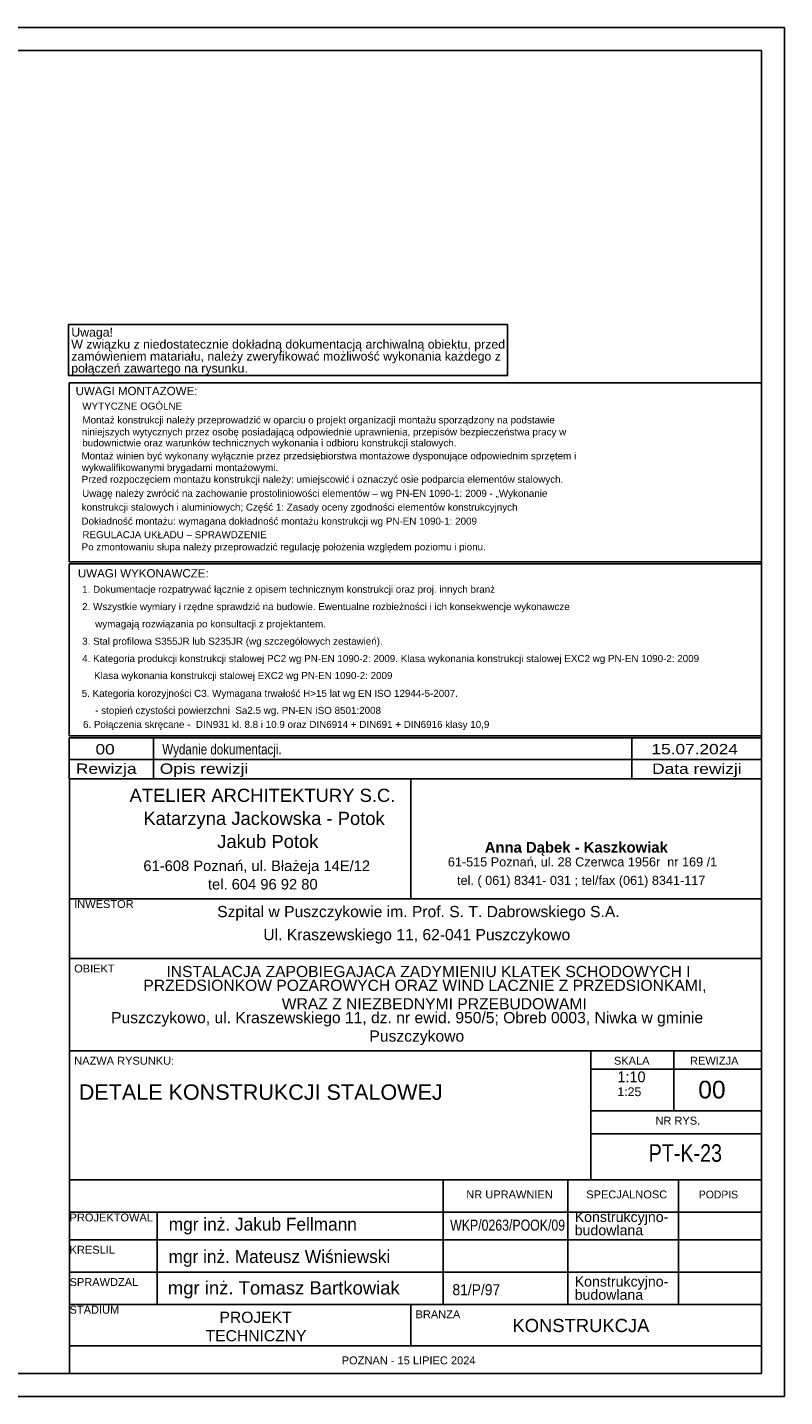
# Model space of a CAD drawing. Header units: millimetres. Extents: x 0 to 4200, y 0 to 2970.
# Tile 3 of 3: x 2559 to 4200, y 0 to 2970. Entities that reach past the tile are written whole.
import ezdxf

# ---------------------------------------------------------------- set-up
doc = ezdxf.new("R2010")
doc.units = ezdxf.units.MM
doc.styles.add('ar', font='txt', dxfattribs={"height": 0.2})
doc.styles.add('ari', font='txt', dxfattribs={"height": 0.2})
doc.styles.add('aria', font='txt', dxfattribs={"height": 0.2})
doc.styles.add('Arial', font='ARIAL.TTF', dxfattribs={"height": 0.2})
doc.styles.add('arialbd', font='txt', dxfattribs={"height": 0.2})

# ---------------------------------------------------------------- blocks, each defined once
blk = doc.blocks.new('Unknown-2722540-1268')
at = {"color": 7, "linetype": 'Continuous'}
for p, q in [((4200, 2970), (0, 2970)), ((4200, 2970), (4150, 2970)), ((4200, 0), (4200, 2970)), ((4150, 2920), (50, 2920)), ((4150, 50), (4150, 2920)), ((50, 50), (4150, 50)), ((0, 0), (4200, 0))]:
    blk.add_line(p, q, dxfattribs=at)
blk = doc.blocks.new('Unknown-2722540-3849')
at = {"color": 7, "linetype": 'Continuous'}
for p, q in [((2650, 1340), (4150, 1340)), ((2650, 1340), (2650, 1080)), ((3390, 1080), (3390, 1340)), ((4150, 50), (4150, 1340)), ((2650, 1080), (4140, 1080)), ((2650, 1080), (2650, 50)), ((4150, 1080), (2650, 1080)), ((2650, 950), (4150, 950)), ((2650, 750), (4150, 750)), ((3780, 470), (3780, 750)), ((3960, 620), (3960, 750)), ((3780, 710), (4150, 710)), ((3780, 620), (4150, 620)), ((3780, 570), (4150, 570)), ((2650, 470), (4150, 470)), ((3460, 200), (3460, 470)), ((3730, 200), (3730, 470)), ((3970, 200), (3970, 470)), ((2650, 400), (4150, 400)), ((2840, 200), (2840, 400)), ((2650, 340), (4150, 340)), ((2650, 270), (4150, 270)), ((2810, 270), (4140, 270)), ((2650, 200), (4140, 200)), ((2850, 200), (4150, 200)), ((3390, 200), (3390, 110)), ((2650, 110), (4140, 110)), ((2650, 110), (4150, 110)), ((2650, 50), (4150, 50))]:
    blk.add_line(p, q, dxfattribs=at)
for s, height, style, p in [('ATELIER ARCHITEKTURY S.C.', 28.557, 'Arial', (2780, 1290)), ('Katarzyna Jackowska - Potok', 28.557, 'Arial', (2810, 1240)), ('Jakub Potok', 28.557, 'Arial', (2970, 1190)), ('Anna Dąbek - Kaszkowiak', 23.023, 'arialbd', (3550, 1180)), ('61-608 Poznań, ul. Błażeja 14E/12', 22.846, 'Arial', (2810, 1140)), ('61-515 Poznań, ul. 28 Czerwca 1956r  nr 169 /1', 19.633, 'Arial', (3470, 1150)), ('tel. ( 061) 8341- 031 ; tel/fax (061) 8341-117', 19.633, 'Arial', (3490, 1110)), ('tel. 604 96 92 80', 22.846, 'Arial', (2950, 1100)), ('INWESTOR', 17.13, 'Arial', (2660, 1060)), ('Szpital w Puszczykowie im. Prof. S. T. Dabrowskiego S.A.', 24.275, 'Arial', (2970, 1040)), ('Ul. Kraszewskiego 11, 62-041 Puszczykowo', 24.275, 'Arial', (3070, 990)), ('OBIEKT', 17.13, 'Arial', (2660, 920)), ('INSTALACJA ZAPOBIEGAJACA ZADYMIENIU KLATEK SCHODOWYCH I', 24.275, 'Arial', (2860, 910)), ('PRZEDSIONKOW POZAROWYCH ORAZ WIND LACZNIE Z PRZEDSIONKAMI,', 24.275, 'Arial', (2810, 880)), ('WRAZ Z NIEZBEDNYMI PRZEBUDOWAMI', 24.275, 'Arial', (3110, 840)), ('Puszczykowo, ul. Kraszewskiego 11, dz. nr ewid. 950/5; Obreb 0003, Niwka w gminie', 24.275, 'Arial', (2740, 810)), ('Puszczykowo', 24.275, 'Arial', (3300, 770)), ('NAZWA RYSUNKU:', 17.134, 'Arial', (2660, 720)), ('SKALA', 17.13, 'Arial', (3830, 720)), ('REWIZJA', 17.13, 'Arial', (3995, 720)), ('NR RYS.', 17.13, 'Arial', (3920, 590)), ('NR UPRAWNIEN', 17.134, 'Arial', (3510, 430)), ('SPECJALNOSC', 17.134, 'Arial', (3770, 430)), ('PODPIS', 16.8, 'ar', (4014.2, 430)), ('PROJEKTOWAL', 17.134, 'Arial', (2650, 380)), ('KRESLIL', 17.13, 'Arial', (2650, 310)), ('SPRAWDZAL', 17.13, 'Arial', (2650, 240)), ('STADIUM', 17.13, 'Arial', (2650, 180)), ('PROJEKT', 24.27, 'Arial', (2975, 160)), ('BRANZA', 17.13, 'Arial', (3400, 170)), ('KONSTRUKCJA', 28.558, 'Arial', (3610, 140)), ('TECHNICZNY', 24.27, 'Arial', (2945, 120)), ('POZNAN - 15 LIPIEC 2024', 17.134, 'Arial', (3240, 70))]:
    blk.add_text(s, height=height, dxfattribs=dict(at, style=style)).set_placement(p)
at = {"color": 7}
for s, height, style, p in [('1:10', 23.33, 'aria', (3837.8, 682)), ('00', 38.2, 'Arial', (4012.8, 646.8)), ('DETALE KONSTRUKCJI STALOWEJ', 33.428, 'Arial', (2670, 643.8)), ('1:25', 19.1, 'Arial', (3837.5, 651.8)), ('mgr inż. Jakub Fellmann', 28, 'ari', (2865, 360)), ('Konstrukcyjno-', 21.967, 'Arial', (3745, 378.8)), ('budowlana', 21.97, 'Arial', (3745, 350)), ('mgr inż. Mateusz Wiśniewski', 28, 'ari', (2864.6, 289.8)), ('mgr inż. Tomasz Bartkowiak', 28.652, 'Arial', (2863.1, 221.6)), ('Konstrukcyjno-', 21.967, 'Arial', (3745, 238.8)), ('budowlana', 21.97, 'Arial', (3745, 210))]:
    blk.add_text(s, height=height, dxfattribs=dict(at, style=style)).set_placement(p)
at = {"color": 7, "style": 'Arial'}
for s, height, width, p in [('PT-K-23', 38.2, 0.8, (3905.4, 509.3)), ('WKP/0263/POOK/09', 23.877, 0.8, (3475, 360)), ('81/P/97', 23.88, 0.9, (3480, 220))]:
    blk.add_text(s, height=height, dxfattribs=dict(at, width=width)).set_placement(p)
blk = doc.blocks.new('Unknown-2722540-3850')
at = {"color": 7, "linetype": 'Continuous'}
for p, q in [((2649.2, 1429.1), (4150, 1429.1)), ((4150, 1429.1), (2649.2, 1429.1)), ((2649.2, 1429.1), (2649.2, 1382.2)), ((2832.1, 1429.1), (2832.1, 1382.2)), ((3868.6, 1429.1), (3868.6, 1382.2)), ((4150, 1429.1), (4150, 1382.2)), ((2649.2, 1382.2), (4150, 1382.2)), ((2649.2, 1382.2), (2649.2, 1340)), ((2649.2, 1382.2), (4150, 1382.2)), ((2832.1, 1382.2), (2832.1, 1340)), ((3868.6, 1382.2), (3868.6, 1340)), ((4150, 1382.2), (4150, 1340)), ((4150, 1340), (2649.2, 1340))]:
    blk.add_line(p, q, dxfattribs=at)
at = {"color": 7, "linetype": 'Continuous', "style": 'Arial'}
for s, height, width, p in [('00', 22.4, 1.196471, (2706.2, 1393)), ('Wydanie dokumentacji.', 22.397, 0.8, (2850.9, 1393)), ('15.07.2024', 22.4, 1.196471, (3911.4, 1393.3)), ('Rewizja', 22.4, 1.2, (2663.8, 1350.9)), ('Opis rewizji', 22.397, 1.2, (2845.6, 1350.9)), ('Data rewizji', 22.397, 1.2, (3912.8, 1350.7))]:
    blk.add_text(s, height=height, dxfattribs=dict(at, width=width)).set_placement(p)
blk = doc.blocks.new('Unknown-2722540-3851')
at = {"color": 7, "linetype": 'Continuous'}
for p, q in [((4150, 1806.2), (2649.2, 1806.2)), ((2649.2, 1806.2), (2649.2, 1433)), ((4150, 1433), (4150, 1806.2)), ((2649.2, 1433), (4150, 1433))]:
    blk.add_line(p, q, dxfattribs=at)
at = {"color": 7, "linetype": 'Continuous', "style": 'Arial'}
for s, height, p in [('UWAGI WYKONAWCZE:', 17.917, (2668, 1776.9)), ('1. Dokumentacje rozpatrywać łącznie z opisem technicznym konstrukcji oraz proj. innych branż', 15.23, (2677.3, 1743.5)), ('2. Wszystkie wymiary i rzędne sprawdzić na budowie. Ewentualne rozbieżności i ich konsekwencje wykonawcze', 15.2297, (2677.3, 1706)), ('wymagają rozwiązania po konsultacji z projektantem.', 15.23, (2705.5, 1668.5)), ('3. Stal profilowa S355JR lub S235JR (wg szczegółowych zestawień).', 15.23, (2677.3, 1630.9)), ('4. Kategoria produkcji konstrukcji stalowej PC2 wg PN-EN 1090-2: 2009. Klasa wykonania konstrukcji stalowej EXC2 wg PN-EN 1090-2: 2009', 15.2297, (2677.3, 1593.4)), ('Klasa wykonania konstrukcji stalowej EXC2 wg PN-EN 1090-2: 2009', 15.23, (2703.1, 1556.5)), ('5. Kategoria korozyjności C3. Wymagana trwałość H>15 lat wg EN ISO 12944-5-2007.', 15.23, (2676.4, 1517.8)), ('- stopień czystości powierzchni  Sa2.5 wg. PN-EN ISO 8501:2008', 15.23, (2705.5, 1480.9)), ('6. Połączenia skręcane -  DIN931 kl. 8.8 i 10.9 oraz DIN6914 + DIN691 + DIN6916 klasy 10,9', 15.23, (2679.1, 1450.5))]:
    blk.add_text(s, height=height, dxfattribs=at).set_placement(p)
blk = doc.blocks.new('Text-2722540-3827')
at = {"color": 0, "linetype": 'Continuous'}
blk.add_wipeout([(3036.1, 2221.2), (3036.1, 2241.2), (2653.7, 2241.2), (2653.7, 2221.2)], dxfattribs=at)
at = {"color": 30, "linetype": 'Continuous'}
blk.add_line((2647.7, 2215.2), (3599.2, 2215.2), dxfattribs=at)
at = {"color": 0, "linetype": 'Continuous'}
blk.add_wipeout([(3584.2, 2247.2), (3584.2, 2267.2), (2653.7, 2267.2), (2653.7, 2247.2)], dxfattribs=at)
at = {"color": 7, "linetype": 'Continuous', "style": 'Arial'}
blk.add_text('połączeń zawartego na rysunku.', height=19.102, dxfattribs=at).set_placement((2653.7, 2221.2))
at = {"color": 0, "linetype": 'Continuous'}
blk.add_wipeout([(3593.2, 2273.2), (3593.2, 2293.2), (2653.7, 2293.2), (2653.7, 2273.2)], dxfattribs=at)
at = {"color": 30, "linetype": 'Continuous'}
blk.add_line((3599.2, 2215.2), (3599.2, 2325.2), dxfattribs=at)
at = {"color": 7, "linetype": 'Continuous', "style": 'Arial'}
blk.add_text('zamówieniem matariału, należy zweryfikować możliwość wykonania każdego z', height=19.102, dxfattribs=at).set_placement((2653.7, 2247.2))
at = {"color": 0, "linetype": 'Continuous'}
blk.add_wipeout([(2744.1, 2299.2), (2744.1, 2319.2), (2653.7, 2319.2), (2653.7, 2299.2)], dxfattribs=at)
at = {"color": 30, "linetype": 'Continuous'}
for p, q in [((2647.7, 2325.2), (3599.2, 2325.2)), ((2647.7, 2215.2), (2647.7, 2325.2))]:
    blk.add_line(p, q, dxfattribs=at)
at = {"color": 7, "linetype": 'Continuous', "style": 'Arial'}
for s, height, p in [('Uwaga!', 19.1, (2653.7, 2299.2)), ('W związku z niedostatecznie dokładną dokumentacją archiwalną obiektu, przed', 19.102, (2653.7, 2273.2))]:
    blk.add_text(s, height=height, dxfattribs=at).set_placement(p)
blk = doc.blocks.new('Unknown-2722540-3852')
at = {"color": 7, "linetype": 'Continuous'}
for p, q in [((4150, 2199.2), (2649.2, 2199.2)), ((2649.2, 2199.2), (2649.2, 1810.6)), ((4150, 1810.6), (4150, 2199.2)), ((2649.2, 1810.6), (4150, 1810.6))]:
    blk.add_line(p, q, dxfattribs=at)
at = {"color": 7, "linetype": 'Continuous', "style": 'Arial'}
for s, height, p in [('UWAGI MONTAZOWE:', 17.917, (2663.1, 2172.3)), ('WYTYCZNE OGÓLNE', 15.23, (2677.7, 2140.9)), ('Montaż konstrukcji należy przeprowadzić w oparciu o projekt organizacji montażu sporządzony na podstawie', 15.2297, (2677.9, 2110.9)), ('niniejszych wytycznych przez osobę posiadającą odpowiednie uprawnienia, przepisów bezpieczeństwa pracy w', 15.2297, (2676.6, 2084.9)), ('budownictwie oraz warunków technicznych wykonania i odbioru konstrukcji stalowych.', 15.23, (2677.5, 2061.1)), ('Montaż winien być wykonany wyłącznie przez przedsiębiorstwa montażowe dysponujące odpowiednim sprzętem i', 15.2297, (2675.8, 2033)), ('wykwalifikowanymi brygadami montażowymi.', 15.23, (2676.6, 2007.5)), ('Przed rozpoczęciem montażu konstrukcji należy: umiejscowić i oznaczyć osie podparcia elementów stalowych.', 15.2297, (2676.2, 1982.1)), ('Uwagę należy zwrócić na zachowanie prostoliniowości elementów – wg PN-EN 1090-1: 2009 - „Wykonanie', 15.23, (2677.2, 1951.7)), ('konstrukcji stalowych i aluminiowych; Część 1: Zasady oceny zgodności elementów konstrukcyjnych', 15.23, (2676.3, 1921.8)), ('Dokładność montażu: wymagana dokładność montażu konstrukcji wg PN-EN 1090-1: 2009', 15.23, (2675.8, 1891.4)), ('REGULACJA UKŁADU – SPRAWDZENIE', 15.23, (2677.8, 1862)), ('Po zmontowaniu słupa należy przeprowadzić regulację położenia względem poziomu i pionu.', 15.23, (2676.1, 1835.6))]:
    blk.add_text(s, height=height, dxfattribs=at).set_placement(p)

msp = doc.modelspace()

# ---------------------------------------------------------------- block references
for name in ['Unknown-2722540-1268', 'Unknown-2722540-3852', 'Unknown-2722540-3851', 'Unknown-2722540-3850', 'Unknown-2722540-3849']:
    msp.add_blockref(name, (0, 0))

# ---------------------------------------------------------------- next in the draw order: block references
msp.add_blockref('Text-2722540-3827', (0, 0))

doc.saveas('drawing.dxf')
